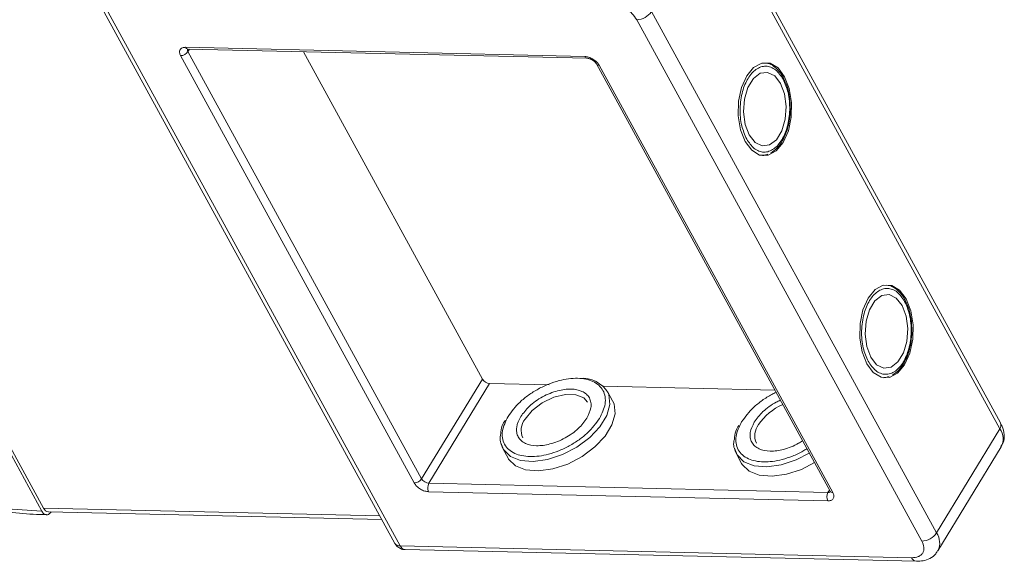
# Model space of a CAD drawing. Header units: millimetres. Extents: x 506 to 1981, y 649 to 1682.
# Tile 69 of 86: x 1484 to 1557, y 1524 to 1564. Entities that reach past the tile are written whole.
import ezdxf

# ---------------------------------------------------------------- set-up
doc = ezdxf.new("R2010")
doc.units = ezdxf.units.MM

msp = doc.modelspace()

# ---------------------------------------------------------------- linework, layer by layer
at = {"color": 7, "linetype": 'Continuous', "lineweight": 15}
for p, q in [((1535.731, 1572.435), (1556.769, 1533.982)), ((1556.822, 1534.421), (1535.785, 1572.874)), ((1486.072, 1527.918), (1463.655, 1568.893)), ((1463.785, 1569.107), (1486.203, 1528.133)), ((1489.706, 1566.517), (1512.123, 1525.542)), ((1490.104, 1566.325), (1512.522, 1525.35)), ((1552.1, 1526.31), (1531.063, 1564.763)), ((1529.971, 1564.166), (1551.008, 1525.712)), ((1513.555, 1529.995), (1496.311, 1561.514)), ((1496.685, 1562.128), (1526.135, 1561.452)), ((1496.967, 1561.993), (1496.857, 1561.813)), ((1514.101, 1530.294), (1496.857, 1561.813)), ((1496.861, 1561.995), (1526.312, 1561.319)), ((1505.376, 1561.8), (1518.583, 1537.659)), ((1526.999, 1560.901), (1544.243, 1529.382)), ((1527.199, 1560.806), (1544.443, 1529.287)), ((1540.914, 1559.64), (1540.836, 1559.809)), ((1539.359, 1554.158), (1539.246, 1554.144)), ((1539.391, 1554.174), (1539.641, 1554.256)), ((1549.88, 1543.25), (1549.803, 1543.419)), ((1514.101, 1530.294), (1518.583, 1537.659)), ((1548.326, 1537.768), (1548.213, 1537.754)), ((1548.358, 1537.784), (1548.608, 1537.867)), ((1514.633, 1529.97), (1519.115, 1537.336)), ((1519.115, 1537.336), (1523.504, 1537.235)), ((1527.511, 1537.143), (1540.156, 1536.853)), ((1528.197, 1536.061), (1527.818, 1536.754)), ((1556.769, 1533.982), (1552.1, 1526.31)), ((1520.097, 1532.53), (1520.477, 1531.837)), ((1552.201, 1524.987), (1556.869, 1532.659)), ((1537.337, 1532.135), (1537.716, 1531.441)), ((1544.083, 1529.295), (1514.633, 1529.97)), ((1544.193, 1529.474), (1544.083, 1529.295)), ((1544.069, 1528.673), (1514.618, 1529.348)), ((1511.017, 1527.563), (1486.203, 1528.133)), ((1486.556, 1527.867), (1511.16, 1527.302)), ((1550.261, 1524.484), (1512.522, 1525.35)), ((1512.875, 1525.084), (1550.615, 1524.219))]:
    msp.add_line(p, q, dxfattribs=at)
at = {"color": 7, "linetype": 'Continuous', "lineweight": 15, "flags": 128}
for points in [[(1540.889, 1559.961), (1540.402, 1560.604), (1539.82, 1560.949), (1539.2, 1560.963), (1538.603, 1560.645), (1538.087, 1560.026), (1537.703, 1559.166), (1537.488, 1558.149), (1537.463, 1557.076), (1537.631, 1556.05), (1537.976, 1555.174), (1538.463, 1554.531), (1539.044, 1554.186), (1539.664, 1554.171), (1540.261, 1554.49), (1540.777, 1555.109), (1541.162, 1555.969), (1541.377, 1556.986), (1541.401, 1558.059), (1541.233, 1559.084), (1540.889, 1559.961)], [(1540.59, 1559.47), (1540.155, 1560.024), (1539.632, 1560.281), (1539.085, 1560.211), (1538.58, 1559.822), (1538.178, 1559.162), (1537.927, 1558.308), (1537.858, 1557.366), (1537.979, 1556.448), (1538.274, 1555.665), (1538.71, 1555.111), (1539.232, 1554.854), (1539.779, 1554.924), (1540.284, 1555.313), (1540.686, 1555.973), (1540.937, 1556.826), (1541.006, 1557.769), (1540.886, 1558.687), (1540.59, 1559.47)], [(1549.856, 1543.571), (1549.369, 1544.214), (1548.787, 1544.559), (1548.167, 1544.574), (1547.57, 1544.255), (1547.054, 1543.636), (1546.67, 1542.776), (1546.455, 1541.759), (1546.43, 1540.686), (1546.598, 1539.661), (1546.942, 1538.784), (1547.429, 1538.141), (1548.011, 1537.796), (1548.631, 1537.781), (1549.228, 1538.1), (1549.744, 1538.719), (1550.128, 1539.579), (1550.343, 1540.596), (1550.368, 1541.669), (1550.2, 1542.694), (1549.856, 1543.571)], [(1549.557, 1543.08), (1549.121, 1543.634), (1548.599, 1543.891), (1548.052, 1543.821), (1547.547, 1543.432), (1547.145, 1542.772), (1546.894, 1541.918), (1546.825, 1540.976), (1546.945, 1540.058), (1547.241, 1539.275), (1547.677, 1538.721), (1548.199, 1538.464), (1548.746, 1538.534), (1549.251, 1538.923), (1549.653, 1539.583), (1549.904, 1540.437), (1549.973, 1541.379), (1549.853, 1542.297), (1549.557, 1543.08)], [(1527.871, 1536.645), (1527.922, 1536.515), (1527.996, 1535.789), (1527.77, 1534.978), (1527.261, 1534.143), (1526.508, 1533.344), (1525.565, 1532.641), (1524.503, 1532.087), (1523.401, 1531.723), (1522.339, 1531.575), (1521.398, 1531.654), (1520.647, 1531.955), (1520.141, 1532.456), (1519.942, 1532.961)], [(1520.477, 1531.837), (1520.521, 1531.762), (1521.026, 1531.262), (1521.778, 1530.961), (1522.719, 1530.881), (1523.78, 1531.029), (1524.882, 1531.394), (1525.944, 1531.948), (1526.887, 1532.65), (1527.641, 1533.449), (1528.149, 1534.285), (1528.375, 1535.096), (1528.301, 1535.822), (1528.197, 1536.061)], [(1521.731, 1534.693), (1522.261, 1535.341), (1522.996, 1535.904), (1523.847, 1536.316), (1524.711, 1536.525), (1525.484, 1536.507), (1526.074, 1536.264), (1526.351, 1535.951)], [(1542.709, 1532.187), (1541.742, 1531.692), (1540.64, 1531.327), (1539.579, 1531.179), (1538.638, 1531.259), (1537.886, 1531.56), (1537.381, 1532.06), (1537.181, 1532.565)], [(1537.716, 1531.441), (1537.76, 1531.367), (1538.266, 1530.866), (1539.017, 1530.565), (1539.958, 1530.486), (1541.019, 1530.634), (1542.122, 1530.998), (1543.088, 1531.494)]]:
    msp.add_lwpolyline(points, dxfattribs=at)
at = {"color": 7, "linetype": 'Continuous', "lineweight": 15}
for centre, radius, start, end in [((1529.94, 1565.518), 1.353, 271.29253, 326.07318), ((1496.296, 1562.19), 0.676, 271.29253, 326.07318), ((1496.885, 1562.211), 0.217, 202.38401, 263.66952), ((1497.057, 1561.943), 0.239, 166.96444, 213.12547), ((1526.332, 1561.529), 0.211, 201.41619, 264.73451), ((1527.177, 1561.015), 0.211, 212.59835, 275.95795), ((1519.161, 1538.011), 0.676, 211.28833, 266.07738), ((1525.954, 1535.472), 2.248, 31.46144, 94.78041), ((1542.403, 1531.993), 4.135, 113.66206, 146.11822), ((1522.742, 1533.879), 1.298, 141.16362, 204.84518), ((1539.981, 1533.483), 1.298, 141.16362, 204.84518), ((1556.415, 1534.248), 0.443, 323.05751, 22.98806), ((1555.744, 1533.239), 1.266, 332.73921, 35.93869), ((1513.54, 1530.671), 0.676, 271.29253, 326.07318), ((1514.679, 1530.645), 0.676, 211.28833, 266.07738), ((1515.226, 1529.646), 0.676, 151.28833, 206.07738), ((1544.676, 1528.97), 0.676, 151.28833, 206.07738), ((1544.107, 1529.532), 0.239, 264.24648, 310.36926), ((1544.426, 1529.507), 0.221, 214.37766, 274.3082), ((1486.595, 1528.287), 0.422, 201.42703, 264.62651), ((1550.978, 1527.065), 1.353, 271.29253, 326.07318), ((1550.999, 1525.56), 1.333, 335.01474, 34.24778), ((1512.485, 1525.784), 0.436, 213.84386, 274.84199), ((1512.923, 1525.516), 0.434, 202.38401, 263.66952), ((1550.669, 1524.658), 0.443, 203.06997, 262.89888)]:
    msp.add_arc(centre, radius, start, end, dxfattribs=at)
for points, knots in [([(1486.072, 1527.918), (1485.107, 1527.969), (1483.147, 1528.073), (1479.988, 1528.631), (1476.939, 1529.436), (1474.075, 1530.43), (1471.446, 1531.53), (1468.833, 1532.813), (1465.414, 1534.756), (1462.185, 1536.995), (1459.264, 1539.441), (1457.066, 1541.528), (1454.944, 1543.866), (1453.017, 1546.414), (1451.46, 1548.942), (1450.255, 1551.463), (1449.408, 1553.986), (1448.993, 1556.285), (1448.934, 1558.322), (1449.148, 1560.097), (1449.631, 1561.763), (1450.638, 1563.807), (1452.161, 1565.531), (1454.137, 1566.874), (1455.972, 1567.76), (1458.207, 1568.444), (1460.827, 1568.87), (1462.722, 1568.885), (1463.655, 1568.893)], [0, 0, 0, 0, 0.038823, 0.07885, 0.119997, 0.152169, 0.184336, 0.217193, 0.250044, 0.315664, 0.347836, 0.380003, 0.421155, 0.461181, 0.5, 0.538824, 0.57885, 0.619997, 0.652169, 0.684336, 0.717193, 0.750044, 0.815664, 0.847836, 0.880003, 0.921155, 0.961179, 1, 1, 1, 1]), ([(1527.844, 1565.459), (1528.034, 1565.438), (1528.328, 1565.406), (1528.748, 1565.241), (1529.066, 1565.073), (1529.361, 1564.868), (1529.701, 1564.57), (1529.865, 1564.325), (1529.971, 1564.166)], [0, 0, 0, 0, 0.239443, 0.369807, 0.5, 0.630364, 0.760557, 1, 1, 1, 1]), ([(1496.311, 1561.514), (1496.278, 1561.593), (1496.226, 1561.715), (1496.235, 1561.86), (1496.272, 1561.958), (1496.342, 1562.037), (1496.467, 1562.112), (1496.599, 1562.122), (1496.685, 1562.128)], [0, 0, 0, 0, 0.239443, 0.36955, 0.5, 0.630107, 0.760557, 1, 1, 1, 1]), ([(1496.799, 1561.989), (1496.8, 1561.99), (1496.802, 1561.992), (1496.842, 1561.994), (1496.862, 1561.995)], [0, 0, 0, 0, 0.488825, 1, 1, 1, 1]), ([(1526.135, 1561.452), (1526.23, 1561.442), (1526.377, 1561.426), (1526.587, 1561.343), (1526.746, 1561.259), (1526.894, 1561.157), (1527.064, 1561.008), (1527.146, 1560.885), (1527.199, 1560.806)], [0, 0, 0, 0, 0.239443, 0.36955, 0.5, 0.630107, 0.760557, 1, 1, 1, 1]), ([(1526.312, 1561.319), (1526.313, 1561.319), (1526.331, 1561.32), (1526.391, 1561.313), (1526.48, 1561.29), (1526.585, 1561.252), (1526.66, 1561.211), (1526.702, 1561.187)], [0, 0, 0, 0, 0.005502, 0.267632, 0.473873, 0.70006, 1, 1, 1, 1]), ([(1526.702, 1561.187), (1526.754, 1561.152), (1526.827, 1561.103), (1526.909, 1561.024), (1526.96, 1560.964), (1526.992, 1560.917), (1526.999, 1560.902), (1526.999, 1560.902)], [0, 0, 0, 0, 0.385706, 0.535653, 0.767322, 0.990927, 1, 1, 1, 1]), ([(1538.088, 1555.358), (1537.95, 1555.673), (1537.736, 1556.159), (1537.614, 1556.963), (1537.591, 1557.609), (1537.643, 1558.256), (1537.807, 1559.045), (1538.16, 1559.892), (1538.667, 1560.459), (1539.13, 1560.7), (1539.506, 1560.757), (1539.877, 1560.681), (1540.334, 1560.428), (1540.603, 1560.033), (1540.777, 1559.777)], [0, 0, 0, 0, 0.119721, 0.184837, 0.25, 0.315115, 0.380279, 0.5, 0.619721, 0.684837, 0.75, 0.815115, 0.880279, 1, 1, 1, 1]), ([(1540.836, 1559.809), (1540.817, 1559.853), (1540.718, 1560.075), (1540.475, 1560.4), (1540.1, 1560.748), (1539.745, 1560.953), (1539.517, 1560.962), (1539.45, 1560.965)], [0, 0, 0, 0, 0.063726, 0.326043, 0.596808, 0.881417, 1, 1, 1, 1]), ([(1540.777, 1559.777), (1540.915, 1559.462), (1541.128, 1558.976), (1541.25, 1558.172), (1541.274, 1557.525), (1541.221, 1556.879), (1541.057, 1556.09), (1540.704, 1555.243), (1540.197, 1554.676), (1539.734, 1554.435), (1539.359, 1554.378), (1538.988, 1554.453), (1538.531, 1554.707), (1538.262, 1555.102), (1538.088, 1555.358)], [0, 0, 0, 0, 0.119721, 0.184837, 0.25, 0.315115, 0.380279, 0.5, 0.619721, 0.684837, 0.75, 0.815115, 0.880279, 1, 1, 1, 1]), ([(1541.309, 1557.524), (1541.302, 1557.854), (1541.291, 1558.315), (1541.164, 1558.947), (1541.059, 1559.341), (1540.946, 1559.573), (1540.914, 1559.64)], [0, 0, 0, 0, 0.432034, 0.604386, 0.884605, 1, 1, 1, 1]), ([(1539.869, 1554.332), (1540.025, 1554.44), (1540.349, 1554.665), (1540.718, 1555.185), (1540.977, 1555.734), (1541.147, 1556.272), (1541.27, 1556.855), (1541.296, 1557.289), (1541.309, 1557.524)], [0, 0, 0, 0, 0.191308, 0.39709, 0.559843, 0.686792, 0.830349, 1, 1, 1, 1]), ([(1547.054, 1538.968), (1546.916, 1539.283), (1546.703, 1539.769), (1546.581, 1540.573), (1546.558, 1541.219), (1546.61, 1541.866), (1546.774, 1542.655), (1547.127, 1543.502), (1547.634, 1544.069), (1548.097, 1544.31), (1548.473, 1544.367), (1548.844, 1544.292), (1549.3, 1544.038), (1549.569, 1543.643), (1549.744, 1543.387)], [0, 0, 0, 0, 0.119721, 0.184837, 0.25, 0.315115, 0.380279, 0.5, 0.619721, 0.684837, 0.75, 0.815115, 0.880279, 1, 1, 1, 1]), ([(1549.803, 1543.419), (1549.783, 1543.463), (1549.685, 1543.685), (1549.442, 1544.01), (1549.067, 1544.358), (1548.712, 1544.563), (1548.484, 1544.572), (1548.417, 1544.575)], [0, 0, 0, 0, 0.063726, 0.326043, 0.596808, 0.881417, 1, 1, 1, 1]), ([(1549.744, 1543.387), (1549.882, 1543.072), (1550.095, 1542.586), (1550.217, 1541.782), (1550.24, 1541.136), (1550.188, 1540.489), (1550.024, 1539.7), (1549.671, 1538.853), (1549.164, 1538.286), (1548.701, 1538.045), (1548.326, 1537.988), (1547.955, 1538.063), (1547.498, 1538.317), (1547.229, 1538.712), (1547.054, 1538.968)], [0, 0, 0, 0, 0.119721, 0.184837, 0.25, 0.315115, 0.380279, 0.5, 0.619721, 0.684837, 0.75, 0.815115, 0.880279, 1, 1, 1, 1]), ([(1550.276, 1541.134), (1550.269, 1541.464), (1550.258, 1541.925), (1550.131, 1542.557), (1550.026, 1542.951), (1549.913, 1543.183), (1549.88, 1543.25)], [0, 0, 0, 0, 0.432034, 0.604386, 0.884605, 1, 1, 1, 1]), ([(1548.836, 1537.942), (1548.992, 1538.05), (1549.316, 1538.275), (1549.685, 1538.795), (1549.944, 1539.344), (1550.114, 1539.882), (1550.237, 1540.465), (1550.262, 1540.899), (1550.276, 1541.134)], [0, 0, 0, 0, 0.191308, 0.39709, 0.559843, 0.686792, 0.830349, 1, 1, 1, 1]), ([(1520.478, 1534.909), (1520.744, 1535.271), (1521.153, 1535.827), (1521.983, 1536.489), (1522.699, 1536.941), (1523.468, 1537.303), (1524.466, 1537.634), (1525.652, 1537.786), (1526.622, 1537.584), (1527.196, 1537.218), (1527.509, 1536.831), (1527.664, 1536.359), (1527.676, 1535.678), (1527.406, 1535.118), (1527.23, 1534.754)], [0, 0, 0, 0, 0.119728, 0.18418, 0.25, 0.31582, 0.380272, 0.5, 0.619728, 0.68418, 0.75, 0.81582, 0.880272, 1, 1, 1, 1]), ([(1526.296, 1534.775), (1526.423, 1535.038), (1526.619, 1535.445), (1526.611, 1535.938), (1526.497, 1536.277), (1526.274, 1536.557), (1525.858, 1536.822), (1525.155, 1536.969), (1524.295, 1536.858), (1523.573, 1536.619), (1523.019, 1536.357), (1522.501, 1536.033), (1521.901, 1535.553), (1521.604, 1535.149), (1521.412, 1534.887)], [0, 0, 0, 0, 0.119721, 0.184886, 0.25, 0.315164, 0.380279, 0.5, 0.619721, 0.684886, 0.75, 0.815164, 0.880279, 1, 1, 1, 1]), ([(1537.717, 1534.513), (1537.983, 1534.876), (1538.392, 1535.433), (1539.223, 1536.09), (1539.79, 1536.465), (1540.151, 1536.628), (1540.253, 1536.675)], [0, 0, 0, 0, 0.433428, 0.66675, 0.905024, 1, 1, 1, 1]), ([(1540.57, 1536.096), (1540.467, 1536.049), (1540.18, 1535.92), (1539.742, 1535.635), (1539.14, 1535.158), (1538.844, 1534.754), (1538.651, 1534.492)], [0, 0, 0, 0, 0.126659, 0.354302, 0.581769, 1, 1, 1, 1]), ([(1520.267, 1534.638), (1520.186, 1534.499), (1519.986, 1534.152), (1519.957, 1533.823), (1519.94, 1533.625)], [0, 0, 0, 0, 0.401017, 1, 1, 1, 1]), ([(1527.23, 1534.754), (1526.964, 1534.392), (1526.555, 1533.835), (1525.725, 1533.173), (1525.009, 1532.722), (1524.24, 1532.359), (1523.242, 1532.029), (1522.056, 1531.877), (1521.086, 1532.078), (1520.512, 1532.445), (1520.199, 1532.832), (1520.044, 1533.304), (1520.032, 1533.985), (1520.302, 1534.545), (1520.478, 1534.909)], [0, 0, 0, 0, 0.119728, 0.18418, 0.25, 0.31582, 0.380272, 0.5, 0.619728, 0.68418, 0.75, 0.81582, 0.880272, 1, 1, 1, 1]), ([(1521.412, 1534.887), (1521.285, 1534.624), (1521.089, 1534.218), (1521.097, 1533.724), (1521.211, 1533.385), (1521.434, 1533.105), (1521.85, 1532.841), (1522.553, 1532.694), (1523.413, 1532.805), (1524.135, 1533.043), (1524.689, 1533.306), (1525.207, 1533.63), (1525.807, 1534.11), (1526.104, 1534.514), (1526.296, 1534.775)], [0, 0, 0, 0, 0.119721, 0.184886, 0.25, 0.315164, 0.380279, 0.5, 0.619721, 0.684886, 0.75, 0.815164, 0.880279, 1, 1, 1, 1]), ([(1466.196, 1534.16), (1467.044, 1533.663), (1468.233, 1532.965), (1470.032, 1532.041), (1471.576, 1531.304), (1473.43, 1530.513), (1475.38, 1529.779), (1477.413, 1529.123), (1479.489, 1528.569), (1481.581, 1528.13), (1483.658, 1527.83), (1485.278, 1527.674), (1486.176, 1527.67), (1486.416, 1527.669)], [0, 0, 0, 0, 0.1287816, 0.1805843, 0.2663985, 0.355065, 0.4497361, 0.548024, 0.6489718, 0.7518293, 0.8560851, 0.9613879, 1, 1, 1, 1]), ([(1537.506, 1534.242), (1537.426, 1534.103), (1537.226, 1533.757), (1537.197, 1533.427), (1537.18, 1533.23)], [0, 0, 0, 0, 0.401017, 1, 1, 1, 1]), ([(1542.526, 1532.521), (1542.431, 1532.46), (1542.099, 1532.244), (1541.477, 1531.967), (1540.482, 1531.632), (1539.295, 1531.482), (1538.325, 1531.683), (1537.751, 1532.049), (1537.438, 1532.436), (1537.284, 1532.908), (1537.271, 1533.589), (1537.542, 1534.149), (1537.717, 1534.513)], [0, 0, 0, 0, 0.033799, 0.118592, 0.201624, 0.355866, 0.510108, 0.59314, 0.677933, 0.762726, 0.845758, 1, 1, 1, 1]), ([(1538.651, 1534.492), (1538.524, 1534.229), (1538.328, 1533.822), (1538.336, 1533.329), (1538.45, 1532.99), (1538.674, 1532.71), (1539.09, 1532.445), (1539.793, 1532.298), (1540.653, 1532.408), (1541.374, 1532.649), (1541.851, 1532.866), (1542.115, 1533.038), (1542.209, 1533.1)], [0, 0, 0, 0, 0.152268, 0.235147, 0.317962, 0.400841, 0.483657, 0.635924, 0.788192, 0.871071, 0.953886, 1, 1, 1, 1]), ([(1556.85, 1532.687), (1556.91, 1532.779), (1557.084, 1533.043), (1557.108, 1533.58), (1557.009, 1534.07), (1556.856, 1534.336), (1556.809, 1534.418)], [0, 0, 0, 0, 0.179646, 0.517827, 0.85097, 1, 1, 1, 1]), ([(1519.94, 1533.625), (1519.92, 1533.538), (1519.826, 1533.128), (1519.978, 1532.794), (1520.097, 1532.53)], [0, 0, 0, 0, 0.212887, 1, 1, 1, 1]), ([(1537.18, 1533.23), (1537.16, 1533.143), (1537.066, 1532.733), (1537.217, 1532.398), (1537.337, 1532.135)], [0, 0, 0, 0, 0.212887, 1, 1, 1, 1]), ([(1514.618, 1529.348), (1514.523, 1529.359), (1514.377, 1529.375), (1514.167, 1529.457), (1514.008, 1529.542), (1513.86, 1529.644), (1513.69, 1529.793), (1513.608, 1529.916), (1513.555, 1529.995)], [0, 0, 0, 0, 0.239443, 0.3695502, 0.4999998, 0.6301073, 0.760557, 1, 1, 1, 1]), ([(1544.443, 1529.287), (1544.476, 1529.207), (1544.528, 1529.085), (1544.519, 1528.941), (1544.481, 1528.842), (1544.412, 1528.764), (1544.287, 1528.689), (1544.155, 1528.679), (1544.069, 1528.673)], [0, 0, 0, 0, 0.239443, 0.36955, 0.5, 0.630107, 0.760557, 1, 1, 1, 1]), ([(1544.243, 1529.382), (1544.251, 1529.367), (1544.266, 1529.337), (1544.268, 1529.318), (1544.268, 1529.322), (1544.268, 1529.322)], [0, 0, 0, 0, 0.437848, 0.899625, 1, 1, 1, 1]), ([(1486.757, 1527.862), (1486.722, 1527.815), (1486.64, 1527.707), (1486.481, 1527.641), (1486.31, 1527.661), (1486.168, 1527.765), (1486.099, 1527.874), (1486.072, 1527.918)], [0, 0, 0, 0, 0.17322, 0.399252, 0.625285, 0.851317, 1, 1, 1, 1]), ([(1512.125, 1525.543), (1512.13, 1525.532), (1512.172, 1525.443), (1512.307, 1525.292), (1512.55, 1525.142), (1512.759, 1525.07), (1512.868, 1525.087), (1512.875, 1525.088)], [0, 0, 0, 0, 0.038505, 0.323132, 0.637905, 0.979005, 1, 1, 1, 1]), ([(1551.008, 1525.712), (1551.076, 1525.554), (1551.18, 1525.31), (1551.162, 1525.02), (1551.086, 1524.824), (1550.946, 1524.666), (1550.697, 1524.517), (1550.433, 1524.497), (1550.261, 1524.484)], [0, 0, 0, 0, 0.239443, 0.369807, 0.5, 0.630364, 0.760557, 1, 1, 1, 1]), ([(1550.614, 1524.22), (1550.781, 1524.225), (1551.132, 1524.235), (1551.622, 1524.417), (1552.015, 1524.682), (1552.14, 1524.932), (1552.181, 1525.015)], [0, 0, 0, 0, 0.261134, 0.549314, 0.849586, 1, 1, 1, 1])]:
    msp.add_open_spline(points, degree=3, knots=knots, dxfattribs=at)

doc.saveas('drawing.dxf')
